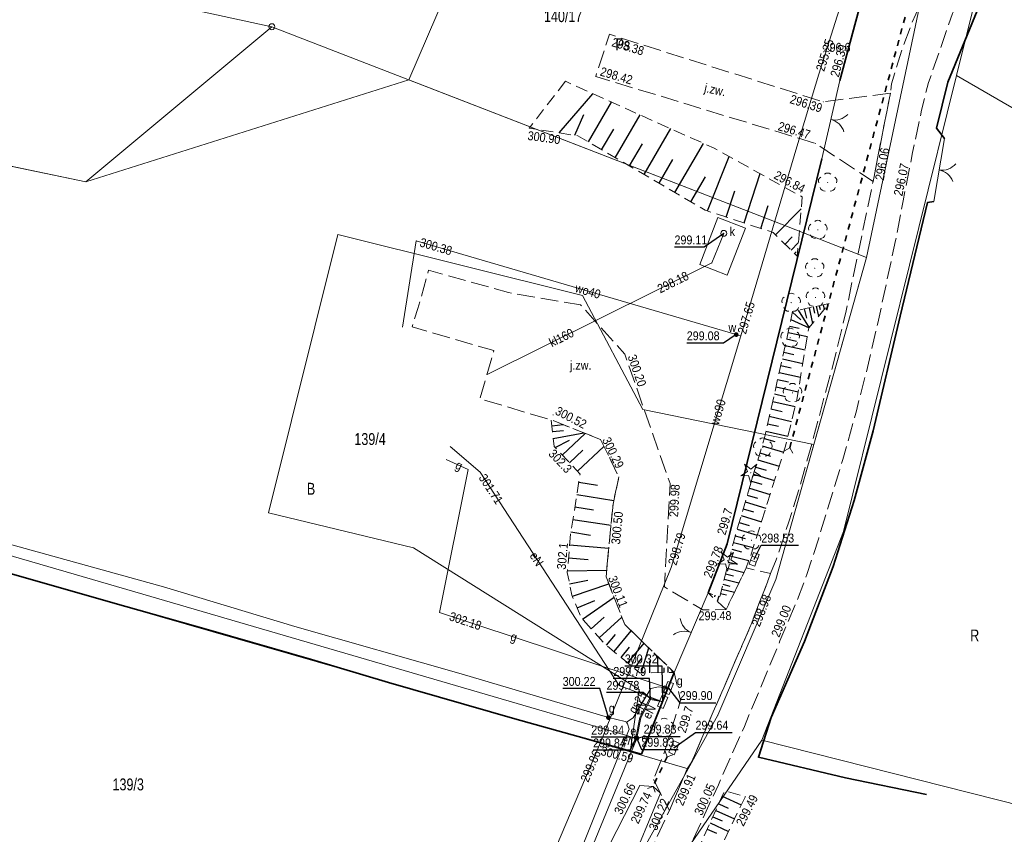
# Model space of a CAD drawing. Header units: metres. Extents: x 7423100 to 7429434, y 5527887 to 5533362.
# Tile 23 of 40: x 7427131 to 7427214, y 5531581 to 5531649. Entities that reach past the tile are written whole.
import ezdxf
from ezdxf.enums import TextEntityAlignment as Align

# ---------------------------------------------------------------- set-up
doc = ezdxf.new("R2010")
doc.units = ezdxf.units.M
doc.header["$MEASUREMENT"] = 0
for name, pattern in [('1.0_0.5', [1.5, 1, -0.5]), ('1.5_0.5', [2, 1.5, -0.5]), ('219-500', [0]), ('otkz_500', [1, 0.5, -0.5]), ('otob_500', [0])]:
    doc.linetypes.add(name, pattern=pattern)
doc.layers.get('0').update_dxf_attribs({"color": 2, "linetype": 'CONTINUOUS', "lineweight": 5})
for name, color, linetype in [('000 Inne (niezydentyfikowane)', 7, 'CONTINUOUS'), ('202-punkt graniczny', 7, 'CONTINUOUS'), ('203-punkt graniczny', 7, 'CONTINUOUS'), ('210-oznaczenie konturu użytku gruntowego', 7, 'CONTINUOUS'), ('211-numer działki ewidencyjnej', 7, 'CONTINUOUS'), ('217-kontur klasyfikacyjny', 7, 'CONTINUOUS'), ('218-kontur użytku gruntowego', 7, 'CONTINUOUS'), ('219-działka ewidencyjna', 7, 'CONTINUOUS'), ('brama', 7, 'CONTINUOUS'), ('drzewo iglaste', 7, 'CONTINUOUS'), ('drzewo liściaste', 7, 'CONTINUOUS'), ('elektroenergetyczne urządzenie techniczne', 7, 'CONTINUOUS'), ('elektroenergetyczne urządzenie techniczne-Atr17', 7, 'CONTINUOUS'), ('gazowe urządzenie techniczne', 7, 'CONTINUOUS'), ('gazowe urządzenie techniczne-Atr17', 7, 'CONTINUOUS'), ('jezdnia', 7, 'CONTINUOUS'), ('jezdnia-Atr17', 7, 'CONTINUOUS'), ('komora podziemna', 7, 'CONTINUOUS'), ('kratka ściekowa', 7, 'CONTINUOUS'), ('ogrodzenie trwałe', 7, 'CONTINUOUS'), ('pikieta naturalna', 7, 'CONTINUOUS'), ('pikieta naturalna-Atr2', 7, 'CONTINUOUS'), ('pikieta sztuczna', 7, 'CONTINUOUS'), ('pikieta sztuczna-Atr2', 7, 'CONTINUOUS'), ('przepust', 7, 'CONTINUOUS'), ('przewód elektroenergetyczny podziemny', 7, 'CONTINUOUS'), ('przewód elektroenergetyczny podziemny-Atr1', 7, 'CONTINUOUS'), ('przewód gazowy', 7, 'CONTINUOUS'), ('przewód gazowy-Atr1', 7, 'CONTINUOUS'), ('przewód kanalizacyjny', 7, 'CONTINUOUS'), ('przewód kanalizacyjny-Atr1', 7, 'CONTINUOUS'), ('przewód wodociągowy', 7, 'CONTINUOUS'), ('przewód wodociągowy-Atr1', 7, 'CONTINUOUS'), ('rzedna', 7, 'CONTINUOUS'), ('rzedna-Atr2', 7, 'CONTINUOUS'), ('rów przydrożny (poligon)', 7, 'CONTINUOUS'), ('skarpa nieumocniona', 7, 'CONTINUOUS'), ('szafa elektroenergetyczna lub kontener', 7, 'CONTINUOUS'), ('szafa elektroenergetyczna lub kontener-Atr17', 7, 'CONTINUOUS'), ('szafa gazowa lub kontener', 7, 'CONTINUOUS'), ('szafa gazowa lub kontener-Atr17', 7, 'CONTINUOUS'), ('właz do komory lub kanału - okrągły', 7, 'CONTINUOUS'), ('właz do komory lub kanału - okrągły-Atr17', 7, 'CONTINUOUS'), ('zasuwa lub zawór', 7, 'CONTINUOUS'), ('zasuwa lub zawór-Atr17', 7, 'CONTINUOUS')]:
    doc.layers.add(name, color=color, linetype=linetype)
doc.styles.get("Standard").update_dxf_attribs({"font": 'Working1250.shx', "width": 0.75})
doc.linetypes.add('902-500', pattern='A,3.75,0,[1,ksztalty.shx,S=0.5,R=0,X=0,Y=0],3.75', length=7.5)

# ---------------------------------------------------------------- blocks, each defined once
blk = doc.blocks.new('203')
at = {"linetype": 'Continuous', "lineweight": 0}
h = blk.add_hatch(color=0, dxfattribs=at)
edge = h.paths.add_edge_path()
edge.add_arc((0, 0), 0.045, 0, 360)
blk = doc.blocks.new('202')
at = {"color": 0, "linetype": 'Continuous', "lineweight": 0}
blk.add_circle((0, 0), 0.25, dxfattribs=at)
blk = doc.blocks.new('OK02')
at = {"color": 0, "linetype": 'Continuous', "lineweight": 0}
for centre, start, end in [((-1.5, 0), 0, 60), ((1.5, 0), 120, 180)]:
    blk.add_arc(centre, 1.5, start, end, dxfattribs=at)
blk = doc.blocks.new('IB05')
at = {"color": 0, "linetype": 'Continuous', "lineweight": 13}
for q in [(0.354, 0.354), (0.354, -0.354)]:
    blk.add_line((0, 0), q, dxfattribs=at)
blk = doc.blocks.new('PW01')
at = {"linetype": 'Continuous', "lineweight": 13}
h = blk.add_hatch(color=0, dxfattribs=at)
edge = h.paths.add_edge_path()
edge.add_arc((0, 0), 0.045, 0, 360)
blk = doc.blocks.new('OP021')
at = {"linetype": 'Continuous', "lineweight": 13}
h = blk.add_hatch(color=0, dxfattribs=at)
edge = h.paths.add_edge_path()
edge.add_arc((0, 0), 0.05, 0, 360)
at = {"color": 0, "linetype": 'Continuous', "lineweight": 13}
for centre, start, end in [((-0.38, 0.124), 121.308, 202.548), ((0, 0.4), 49.272, 130.728), ((0.38, 0.124), 337.452, 58.692), ((-0.235, -0.324), 193.221, 274.871), ((0.235, -0.324), 265.129, 346.779)]:
    blk.add_arc(centre, 0.4, start, end, dxfattribs=at)
blk = doc.blocks.new('US05')
at = {"color": 0, "linetype": 'Continuous', "lineweight": 13}
for p, q in [((-0.525, -0.25), (-0.525, 0.25)), ((-0.525, 0.25), (-0.175, 0.25)), ((-0.175, -0.25), (-0.175, 0.25)), ((-0.175, 0.25), (0.175, 0.25)), ((0.175, -0.25), (0.175, 0.25)), ((0.175, 0.25), (0.525, 0.25)), ((0.525, -0.25), (0.525, 0.25)), ((-0.525, -0.25), (-0.175, -0.25)), ((-0.175, -0.25), (0.175, -0.25)), ((0.175, -0.25), (0.525, -0.25))]:
    blk.add_line(p, q, dxfattribs=at)
blk = doc.blocks.new('US25')
at = {"linetype": 'Continuous', "lineweight": 0}
h = blk.add_hatch(color=0, dxfattribs=at)
edge = h.paths.add_edge_path()
edge.add_arc((0, 0), 0.2, 0, 360)
blk = doc.blocks.new('US18')
at = {"color": 0, "linetype": 'Continuous', "lineweight": 13}
for p, q in [((-0.5, -0.25), (-0.5, 0.25)), ((-0.5, 0.25), (0.5, 0.25)), ((0.5, -0.25), (0.5, 0.25)), ((-0.5, -0.25), (0.5, -0.25))]:
    blk.add_line(p, q, dxfattribs=at)
blk = doc.blocks.new('US20')
at = {"color": 0, "linetype": 'Continuous', "lineweight": 13}
for p, q in [((-0.5, -0.25), (-0.5, 0.25)), ((-0.5, 0.25), (0.5, 0.25)), ((0.5, -0.25), (0.5, 0.25)), ((-0.5, -0.25), (0.5, -0.25))]:
    blk.add_line(p, q, dxfattribs=at)
blk = doc.blocks.new('OP011')
at = {"linetype": 'Continuous', "lineweight": 13}
h = blk.add_hatch(color=0, dxfattribs=at)
edge = h.paths.add_edge_path()
edge.add_arc((0, 0), 0.05, 0, 360)
at = {"color": 0, "linetype": 'Continuous', "lineweight": 13}
for p, q in [((-0.828, -0.268), (-0.283, 0.093)), ((-0.283, 0.093), (-0.512, 0.706)), ((-0.512, 0.706), (0, 0.299)), ((0, 0.299), (0.512, 0.706)), ((0.512, 0.706), (0.283, 0.093)), ((0.283, 0.093), (0.828, -0.268)), ((-0.175, -0.24), (-0.828, -0.268)), ((0, -0.87), (-0.175, -0.24)), ((0.175, -0.24), (0, -0.87)), ((0.828, -0.268), (0.175, -0.24))]:
    blk.add_line(p, q, dxfattribs=at)
blk = doc.blocks.new('US22')
at = {"color": 0, "linetype": 'Continuous', "lineweight": 13}
blk.add_circle((0, 0), 0.25, dxfattribs=at)

msp = doc.modelspace()

# ---------------------------------------------------------------- linework, layer by layer
at = {"layer": '000 Inne (niezydentyfikowane)', "color": 7, "linetype": 'Continuous', "lineweight": 25, "flags": 128}
for points in [[(7427176.67, 5531639.86), (7427179.52, 5531643.15)], [(7427179.14, 5531639.09), (7427181.09, 5531642.44)], [(7427177.99, 5531639.65), (7427178.75, 5531641.4)], [(7427181.4, 5531637.77), (7427183.5, 5531641.36)], [(7427180.25, 5531638.44), (7427181.27, 5531640.17)], [(7427183.81, 5531636.36), (7427186.06, 5531640.21)], [(7427182.58, 5531637.08), (7427183.67, 5531638.94)], [(7427186.39, 5531634.85), (7427188.8, 5531638.97)], [(7427185.08, 5531635.62), (7427186.24, 5531637.61)], [(7427189.16, 5531633.29), (7427190.97, 5531637.87)], [(7427192.22, 5531632.29), (7427193.57, 5531636.43)], [(7427187.75, 5531634.06), (7427188.98, 5531636.17)], [(7427190.72, 5531632.78), (7427191.44, 5531634.99)], [(7427193.62, 5531631.83), (7427194.26, 5531633.76)], [(7427194.87, 5531631.28), (7427197.03, 5531633.48)], [(7427195.67, 5531630.5), (7427196.27, 5531631.12)], [(7427196.18, 5531630), (7427196.78, 5531630.62)], [(7427196.46, 5531629.73), (7427196.6, 5531629.87)], [(7427196.28, 5531624.78), (7427196.98, 5531624.13)], [(7427196.77, 5531624.95), (7427197.68, 5531623.48)], [(7427197.28, 5531625.06), (7427197.48, 5531624.27)], [(7427197.69, 5531625.15), (7427197.97, 5531623.83)], [(7427198.02, 5531625.22), (7427198.13, 5531624.69)], [(7427198.29, 5531625.28), (7427198.47, 5531624.44)], [(7427198.54, 5531625.33), (7427198.61, 5531625.01)], [(7427198.88, 5531625.4), (7427198.96, 5531625.02)], [(7427196.16, 5531624.17), (7427197.68, 5531623.48)], [(7427195.92, 5531623.07), (7427197.54, 5531622.73)], [(7427196.04, 5531623.61), (7427196.84, 5531623.44)], [(7427195.8, 5531622.53), (7427196.63, 5531622.36)], [(7427195.57, 5531621.43), (7427196.41, 5531621.24)], [(7427195.69, 5531621.99), (7427197.36, 5531621.63)], [(7427195.44, 5531620.87), (7427197.16, 5531620.48)], [(7427195.18, 5531619.72), (7427196.96, 5531619.31)], [(7427195.31, 5531620.3), (7427196.19, 5531620.1)], [(7427195.04, 5531619.13), (7427195.95, 5531618.92)], [(7427194.91, 5531618.52), (7427196.76, 5531618.1)], [(7427194.63, 5531617.28), (7427196.52, 5531616.85)], [(7427194.77, 5531617.91), (7427195.71, 5531617.69)], [(7427194.48, 5531616.65), (7427195.42, 5531616.44)], [(7427194.34, 5531616.03), (7427196.21, 5531615.6)], [(7427176.06, 5531615.23), (7427177.01, 5531615.33)], [(7427176.12, 5531614.75), (7427177.05, 5531614.85)], [(7427194.06, 5531614.78), (7427195.9, 5531614.36)], [(7427194.2, 5531615.4), (7427195.13, 5531615.19)], [(7427176.18, 5531614.16), (7427178.74, 5531614.65)], [(7427176.34, 5531613.4), (7427177.54, 5531614.03)], [(7427176.94, 5531612.77), (7427178.87, 5531614.59)], [(7427193.91, 5531614.17), (7427194.82, 5531613.9)], [(7427177.55, 5531612.13), (7427178.66, 5531613.18)], [(7427178.22, 5531611.41), (7427180.44, 5531613.5)], [(7427193.73, 5531613.56), (7427195.54, 5531613.02)], [(7427193.38, 5531612.36), (7427195.16, 5531611.83)], [(7427193.55, 5531612.96), (7427194.45, 5531612.69)], [(7427193.2, 5531611.76), (7427194.09, 5531611.5)], [(7427193.02, 5531611.17), (7427194.79, 5531610.64)], [(7427178.33, 5531610.49), (7427179.91, 5531610.24)], [(7427192.67, 5531609.99), (7427194.41, 5531609.47)], [(7427192.84, 5531610.58), (7427193.72, 5531610.32)], [(7427178.17, 5531609.45), (7427181.27, 5531608.96)], [(7427192.49, 5531609.41), (7427193.36, 5531609.15)], [(7427178, 5531608.42), (7427179.57, 5531608.17)], [(7427192.15, 5531608.25), (7427193.01, 5531608)], [(7427192.32, 5531608.83), (7427194.05, 5531608.31)], [(7427177.84, 5531607.37), (7427181.04, 5531606.87)], [(7427191.98, 5531607.68), (7427193.68, 5531607.17)], [(7427191.64, 5531606.54), (7427193.32, 5531606.04)], [(7427191.81, 5531607.11), (7427192.66, 5531606.86)], [(7427177.67, 5531606.31), (7427179.3, 5531606.05)], [(7427191.48, 5531605.98), (7427192.32, 5531605.77)], [(7427177.56, 5531605.22), (7427180.85, 5531604.94)], [(7427191.19, 5531604.86), (7427192, 5531604.65)], [(7427191.33, 5531605.42), (7427192.99, 5531604.99)], [(7427177.47, 5531604.13), (7427179.11, 5531603.99)], [(7427191.05, 5531604.31), (7427192.63, 5531603.91)], [(7427190.79, 5531603.27), (7427192.22, 5531602.91)], [(7427190.92, 5531603.78), (7427191.68, 5531603.59)], [(7427177.37, 5531603.03), (7427180.67, 5531603.1)], [(7427190.55, 5531602.33), (7427191.79, 5531602.02)], [(7427190.66, 5531602.78), (7427191.33, 5531602.62)], [(7427177.56, 5531601.95), (7427179.09, 5531602.27)], [(7427177.79, 5531600.92), (7427180.85, 5531601.95)], [(7427190.34, 5531601.51), (7427191.41, 5531601.24)], [(7427190.44, 5531601.91), (7427191.02, 5531601.76)], [(7427178.65, 5531598.97), (7427181.29, 5531600.84)], [(7427189.43, 5531601.11), (7427189.4, 5531601)], [(7427189.77, 5531601.01), (7427189.73, 5531600.87)], [(7427190.11, 5531600.9), (7427189.97, 5531600.47)], [(7427190.25, 5531601.15), (7427190.75, 5531601.02)], [(7427178.19, 5531599.93), (7427179.68, 5531600.54)], [(7427179.37, 5531598.17), (7427180.47, 5531599.16)], [(7427180.05, 5531597.42), (7427181.95, 5531599.15)], [(7427180.66, 5531596.78), (7427181.42, 5531597.68)], [(7427181.29, 5531596.26), (7427182.73, 5531598)], [(7427181.88, 5531595.77), (7427182.58, 5531596.62)], [(7427182.46, 5531595.3), (7427183.82, 5531596.95)], [(7427183.58, 5531594.45), (7427184.22, 5531596.56)], [(7427183.01, 5531594.84), (7427183.62, 5531595.7)], [(7427185, 5531594.48), (7427184.98, 5531595.83)], [(7427184.31, 5531594.46), (7427184.29, 5531595.49)], [(7427185.51, 5531594.49), (7427185.5, 5531594.9)], [(7427185.85, 5531594.49), (7427185.84, 5531594.99)], [(7427186.18, 5531594.5), (7427186.18, 5531594.58)], [(7427190.09, 5531583.46), (7427190.89, 5531583.1)], [(7427190.37, 5531584.09), (7427191.98, 5531583.37)], [(7427189.84, 5531582.91), (7427191.42, 5531582.19)], [(7427189.36, 5531581.85), (7427190.92, 5531581.14)], [(7427189.6, 5531582.37), (7427190.38, 5531582.02)], [(7427189.12, 5531581.33), (7427189.9, 5531580.98)]]:
    msp.add_lwpolyline(points, dxfattribs=at)
at = {"layer": '217-kontur klasyfikacyjny', "color": 92, "linetype": 'Continuous', "lineweight": 18, "flags": 128}
for points in [[(7427164.05, 5531644.31), (7427170.4, 5531659.11)], [(7427170.4, 5531659.11), (7427164.05, 5531644.31)], [(7427202.51, 5531629.39), (7427208.42, 5531657.39)], [(7427212.83, 5531655.71), (7427210.09, 5531644.68)], [(7427210.09, 5531644.68), (7427200.57, 5531606.34)], [(7427210.09, 5531644.68), (7427226.69, 5531635.07)], [(7427226.69, 5531635.07), (7427210.09, 5531644.68)], [(7427136.89, 5531635.75), (7427164.05, 5531644.31)], [(7427164.05, 5531644.31), (7427136.89, 5531635.75)], [(7427195.29, 5531632.2), (7427164.05, 5531644.31)], [(7427164.05, 5531644.31), (7427195.29, 5531632.2)], [(7427120.56, 5531639.15), (7427136.89, 5531635.75)], [(7427136.89, 5531635.75), (7427120.56, 5531639.15)], [(7427202.51, 5531629.39), (7427195.29, 5531632.2)], [(7427195.29, 5531632.2), (7427202.51, 5531629.39)], [(7427152.25, 5531607.92), (7427158.08, 5531631.32)], [(7427158.08, 5531631.32), (7427178.64, 5531626.18)], [(7427198.09, 5531613.66), (7427202.51, 5531629.39)], [(7427178.64, 5531626.18), (7427183.71, 5531616.61)], [(7427183.71, 5531616.61), (7427198.09, 5531613.66)], [(7427164.43, 5531604.97), (7427152.25, 5531607.92)], [(7427200.57, 5531606.34), (7427193.71, 5531588.82)], [(7427183.41, 5531593.08), (7427164.43, 5531604.97)], [(7427182.64, 5531587.82), (7427183.41, 5531593.08)], [(7427193.71, 5531588.82), (7427185.62, 5531576.99)], [(7427237.55, 5531577.7), (7427193.71, 5531588.82)], [(7427193.71, 5531588.82), (7427237.55, 5531577.7)], [(7427187.52, 5531586.41), (7427182.64, 5531587.82)], [(7427179.94, 5531572.79), (7427187.52, 5531586.41)]]:
    msp.add_lwpolyline(points, dxfattribs=at)
at = {"layer": '218-kontur użytku gruntowego', "color": 3, "linetype": 'Continuous', "lineweight": 18, "flags": 128}
for points in [[(7427170.4, 5531659.11), (7427164.05, 5531644.31)], [(7427164.05, 5531644.31), (7427170.4, 5531659.11)], [(7427202.51, 5531629.39), (7427208.42, 5531657.39)], [(7427208.42, 5531657.39), (7427202.51, 5531629.39)], [(7427212.83, 5531655.71), (7427210.09, 5531644.68)], [(7427210.09, 5531644.68), (7427212.83, 5531655.71)], [(7427210.09, 5531644.68), (7427200.57, 5531606.34)], [(7427200.57, 5531606.34), (7427210.09, 5531644.68)], [(7427210.09, 5531644.68), (7427226.69, 5531635.07)], [(7427226.69, 5531635.07), (7427210.09, 5531644.68)], [(7427136.89, 5531635.75), (7427164.05, 5531644.31)], [(7427164.05, 5531644.31), (7427136.89, 5531635.75)], [(7427164.05, 5531644.31), (7427195.29, 5531632.2)], [(7427195.29, 5531632.2), (7427164.05, 5531644.31)], [(7427120.56, 5531639.15), (7427136.89, 5531635.75)], [(7427136.89, 5531635.75), (7427120.56, 5531639.15)], [(7427195.29, 5531632.2), (7427202.51, 5531629.39)], [(7427202.51, 5531629.39), (7427195.29, 5531632.2)], [(7427158.08, 5531631.32), (7427152.25, 5531607.92)], [(7427152.25, 5531607.92), (7427158.08, 5531631.32)], [(7427178.64, 5531626.18), (7427158.08, 5531631.32)], [(7427158.08, 5531631.32), (7427178.64, 5531626.18)], [(7427198.09, 5531613.66), (7427202.51, 5531629.39)], [(7427202.51, 5531629.39), (7427198.09, 5531613.66)], [(7427183.71, 5531616.61), (7427178.64, 5531626.18)], [(7427178.64, 5531626.18), (7427183.71, 5531616.61)], [(7427198.09, 5531613.66), (7427183.71, 5531616.61)], [(7427183.71, 5531616.61), (7427198.09, 5531613.66)], [(7427194.9, 5531602.31), (7427198.09, 5531613.66)], [(7427198.09, 5531613.66), (7427194.9, 5531602.31)], [(7427152.25, 5531607.92), (7427164.43, 5531604.97)], [(7427164.43, 5531604.97), (7427152.25, 5531607.92)], [(7427200.57, 5531606.34), (7427193.71, 5531588.82)], [(7427193.71, 5531588.82), (7427200.57, 5531606.34)], [(7427164.43, 5531604.97), (7427183.41, 5531593.08)], [(7427183.41, 5531593.08), (7427164.43, 5531604.97)], [(7427190.02, 5531590.9), (7427194.9, 5531602.31)], [(7427194.9, 5531602.31), (7427190.02, 5531590.9)], [(7427183.41, 5531593.08), (7427182.64, 5531587.82)], [(7427182.64, 5531587.82), (7427183.41, 5531593.08)], [(7427187.52, 5531586.41), (7427190.02, 5531590.9)], [(7427190.02, 5531590.9), (7427187.52, 5531586.41)], [(7427193.71, 5531588.82), (7427185.62, 5531576.99)], [(7427185.62, 5531576.99), (7427193.71, 5531588.82)], [(7427237.55, 5531577.7), (7427193.71, 5531588.82)], [(7427193.71, 5531588.82), (7427237.55, 5531577.7)], [(7427182.64, 5531587.82), (7427187.52, 5531586.41)], [(7427187.52, 5531586.41), (7427182.64, 5531587.82)], [(7427179.94, 5531572.79), (7427187.52, 5531586.41)], [(7427187.52, 5531586.41), (7427179.94, 5531572.79)]]:
    msp.add_lwpolyline(points, dxfattribs=at)
at = {"layer": '219-działka ewidencyjna', "color": 7, "linetype": '219-500', "lineweight": 18, "flags": 128}
for points in [[(7427202.51, 5531629.39), (7427208.42, 5531657.39)], [(7427212.83, 5531655.71), (7427210.09, 5531644.68)], [(7427152.53, 5531648.78), (7427136.11, 5531652.37)], [(7427136.89, 5531635.75), (7427152.53, 5531648.78)], [(7427152.53, 5531648.78), (7427195.29, 5531632.2)], [(7427210.09, 5531644.68), (7427200.57, 5531606.34)], [(7427112.08, 5531640.91), (7427136.89, 5531635.75)], [(7427202.51, 5531629.39), (7427195.29, 5531632.2)], [(7427194.9, 5531602.31), (7427202.51, 5531629.39)], [(7427200.57, 5531606.34), (7427193.71, 5531588.82)], [(7427125.52, 5531604.24), (7427182.64, 5531587.82)], [(7427190.02, 5531590.9), (7427194.9, 5531602.31)], [(7427187.52, 5531586.41), (7427190.02, 5531590.9)], [(7427193.71, 5531588.82), (7427185.62, 5531576.99)], [(7427193.71, 5531588.82), (7427237.55, 5531577.7)], [(7427187.52, 5531586.41), (7427182.64, 5531587.82)], [(7427179.94, 5531572.79), (7427187.52, 5531586.41)]]:
    msp.add_lwpolyline(points, dxfattribs=at)
at = {"layer": 'brama', "color": 7, "linetype": 'otob_500', "lineweight": 18, "flags": 128}
for points in [[(7427200.28, 5531644.27), (7427198.76, 5531637.68)], [(7427209.06, 5531639.38), (7427208.16, 5531634.1)], [(7427186.34, 5531594.5), (7427189.19, 5531601.19)]]:
    msp.add_lwpolyline(points, dxfattribs=at)
at = {"layer": 'jezdnia', "color": 7, "linetype": '1.5_0.5', "lineweight": 18, "flags": 128}
for points in [[(7427308.46, 5531660.6), (7427305.81, 5531657.73), (7427302.93, 5531656.31), (7427299.71, 5531655.52), (7427296.34, 5531655.69), (7427293.05, 5531656.35), (7427290.31, 5531657.56), (7427287.69, 5531658.96), (7427284, 5531661.29), (7427279.96, 5531664.33), (7427269.3, 5531673.32), (7427265.41, 5531676.44), (7427260.71, 5531679.7), (7427255.07, 5531681.64), (7427251.2, 5531682.23), (7427249.64, 5531682.09), (7427244.51, 5531681.38), (7427239.63, 5531679.94), (7427233.86, 5531677.38), (7427228.53, 5531674.32), (7427221.66, 5531668.88), (7427217.2, 5531665.35), (7427212.13, 5531659.94), (7427209.28, 5531655.52), (7427206.34, 5531649.12), (7427205.61, 5531647.19), (7427204.61, 5531643.99), (7427204.52, 5531643.2), (7427203.06, 5531635.76), (7427200.8, 5531624.91), (7427199.89, 5531621.07), (7427198.94, 5531617.57), (7427197.98, 5531613.93), (7427196.92, 5531610.17), (7427195.99, 5531607.16), (7427194.93, 5531603.97), (7427194.44, 5531602.83), (7427194.18, 5531602.09), (7427192.76, 5531598.41), (7427187.78, 5531586.91), (7427187.44, 5531586.39), (7427185.94, 5531582.9), (7427180.49, 5531571.11), (7427172.64, 5531553.48), (7427162.39, 5531533.03), (7427157.36, 5531524.38), (7427152.88, 5531516.83), (7427150.15, 5531512.08), (7427147.32, 5531507.03), (7427145.14, 5531502.96), (7427142.63, 5531497.97), (7427140.66, 5531494.08), (7427136.49, 5531485.27), (7427134.2, 5531480.75), (7427130.56, 5531481.5), (7427128.14, 5531481.2), (7427126, 5531476.17), (7427127.51, 5531474.28), (7427128.64, 5531473.55), (7427129.42, 5531472.77), (7427129.92, 5531472.07), (7427130.14, 5531471.38), (7427127.97, 5531466.05), (7427126.21, 5531461.6), (7427124.05, 5531456.42), (7427121.96, 5531451.3), (7427119.93, 5531446.59), (7427115.33, 5531435.8), (7427113.28, 5531431.28), (7427110.58, 5531425.67), (7427108.37, 5531421.14), (7427107.45, 5531419.5), (7427105.8, 5531416.31), (7427103.7, 5531412.43), (7427101.5, 5531408.62), (7427097.66, 5531401.8), (7427096.13, 5531398.9), (7427094.93, 5531396.6), (7427092.97, 5531392.54), (7427089.43, 5531384.88), (7427084.23, 5531373.43), (7427076.28, 5531355.82), (7427070.21, 5531343.5), (7427069.04, 5531341.47), (7427067.17, 5531339.72), (7427063.14, 5531338.16), (7427057.49, 5531338.47), (7427053.68, 5531340.22), (7427048.22, 5531342.47), (7427036.6, 5531348.35), (7427028.49, 5531352.44), (7427025.25, 5531353.92), (7427020.75, 5531355.96), (7427017.88, 5531357.17), (7427015.72, 5531358.1), (7427013.84, 5531358.88), (7427007.22, 5531361.47), (7427001.57, 5531363.55), (7427000.1, 5531364.08), (7426991.21, 5531366.79), (7426984.05, 5531369.03), (7426983, 5531369.38), (7426978.59, 5531371.18), (7426978.01, 5531371.36), (7426976.18, 5531372.48), (7426975.47, 5531372.88), (7426974.41, 5531373.7), (7426972.59, 5531375.63), (7426971.24, 5531378.66), (7426971.39, 5531383.67), (7426972.46, 5531388.05), (7426968.16, 5531383.93), (7426964.82, 5531381.84), (7426962.06, 5531380.9), (7426965.41, 5531378.95), (7426967.9, 5531376.19), (7426968.43, 5531375.45), (7426971.95, 5531371.57), (7426972.57, 5531370.82), (7426973.78, 5531370.41), (7426975.16, 5531369.51), (7426976.86, 5531368.75), (7426979.57, 5531367.58), (7426981.78, 5531366.8), (7426983.19, 5531366.27), (7426988.05, 5531364.76), (7426993.22, 5531362.92), (7426994.19, 5531362.95), (7426996.24, 5531362.29), (7426999.27, 5531361.38), (7427008.56, 5531357.95), (7427014.54, 5531355.6), (7427016.75, 5531354.75), (7427017.66, 5531354.48), (7427024.16, 5531351.44), (7427027.29, 5531349.82), (7427047.27, 5531339.81), (7427052.42, 5531337.41), (7427059.33, 5531334.09), (7427060.78, 5531332.65), (7427066.98, 5531332.41), (7427067.36, 5531334.25), (7427068.54, 5531336.29), (7427070.85, 5531339.16), (7427072.56, 5531341.83), (7427078.96, 5531354.77), (7427080.17, 5531357.72), (7427083.88, 5531365.68), (7427084.83, 5531365.65), (7427085.49, 5531367.25), (7427084.74, 5531367.59), (7427086.78, 5531372.46), (7427091.58, 5531382.95), (7427096.17, 5531392.82), (7427097.61, 5531395.73), (7427098.93, 5531398.28), (7427101.04, 5531402.2), (7427103.16, 5531405.83), (7427104.96, 5531409.1), (7427107.84, 5531414.34), (7427110.24, 5531418.77), (7427112.27, 5531422.76), (7427114.22, 5531426.9), (7427115.87, 5531430.34), (7427118.9, 5531436.92), (7427122.23, 5531444.66), (7427123.9, 5531448.81), (7427126.06, 5531454.05), (7427128.34, 5531459.68), (7427131.51, 5531467.17), (7427134.72, 5531474.84), (7427137.6, 5531481.44), (7427140.37, 5531487.35), (7427143.24, 5531493.32), (7427145.27, 5531497.19), (7427147.92, 5531502.21), (7427151.38, 5531508.48), (7427154.9, 5531514.85), (7427160.26, 5531524), (7427164.47, 5531531.2), (7427175.14, 5531552.44), (7427183.24, 5531570.25), (7427190.06, 5531585.05), (7427192.19, 5531589.83), (7427195.24, 5531597.15), (7427196.6, 5531600.35), (7427197.49, 5531602.72), (7427198.5, 5531605.8), (7427200.52, 5531612.4), (7427201.66, 5531616.49), (7427202.47, 5531619.63), (7427203.46, 5531623.87), (7427204.96, 5531630.81), (7427205.59, 5531634.15), (7427206.39, 5531638.2), (7427207.14, 5531641.77), (7427207.73, 5531644.09), (7427209.75, 5531649.89), (7427212.14, 5531655), (7427215.28, 5531659.5), (7427219.51, 5531663.85), (7427223.35, 5531667.16), (7427226.58, 5531669.64), (7427230.9, 5531672.83), (7427235.96, 5531675.6), (7427241.95, 5531677.81), (7427246.95, 5531679.04), (7427250.9, 5531679.41), (7427254.02, 5531679.12), (7427257.74, 5531678.05), (7427261.75, 5531675.74), (7427268.82, 5531670.12), (7427275.34, 5531664.55), (7427280.67, 5531660.15), (7427286.16, 5531656.53), (7427291.7, 5531653.7), (7427297.22, 5531652.08), (7427301.86, 5531651.95), (7427307.18, 5531653.28), (7427310.17, 5531656.96), (7427311.78, 5531661.05), (7427314.19, 5531667.2), (7427322.25, 5531690.19), (7427336.63, 5531732.23), (7427342.29, 5531749.99), (7427344.96, 5531758.25), (7427347.88, 5531766.63), (7427357.66, 5531792.78), (7427362.71, 5531805.75), (7427359.73, 5531805.92), (7427355.16, 5531794.07), (7427353.4, 5531789.57), (7427350.1, 5531781.01), (7427345.43, 5531768.03), (7427339.13, 5531749.25), (7427332.38, 5531728.45), (7427328.43, 5531716.76), (7427319.66, 5531691.02), (7427311.45, 5531667.98)], [(7427204.52, 5531643.2), (7427198.88, 5531642.46), (7427180.91, 5531648.14), (7427179.75, 5531644.6), (7427198.24, 5531638.97), (7427203.06, 5531635.76)], [(7427184.61, 5531585.5), (7427185.19, 5531584.36), (7427185.94, 5531582.9), (7427187.44, 5531586.39), (7427187.78, 5531586.91), (7427192.76, 5531598.41), (7427194.18, 5531602.09), (7427194.44, 5531602.83), (7427192.4, 5531603.29), (7427190.71, 5531599.78), (7427188.75, 5531599.76), (7427185.52, 5531601.7), (7427186, 5531610.38), (7427182.2, 5531621.26), (7427178.48, 5531625.4), (7427172.41, 5531626.43), (7427165.7, 5531628.32), (7427164.81, 5531625.08), (7427164.31, 5531623.55), (7427171.2, 5531621.55), (7427170.02, 5531617.5), (7427176.01, 5531615.73), (7427180.16, 5531614.08), (7427181.7, 5531610.94), (7427181.21, 5531608.66), (7427180.62, 5531602.55), (7427182.2, 5531598.52), (7427186.34, 5531594.5), (7427186.89, 5531592.17), (7427185.47, 5531587.65)]]:
    msp.add_lwpolyline(points, close=True, dxfattribs=at)
at = {"layer": 'komora podziemna', "color": 34, "linetype": 'Continuous', "lineweight": 18, "flags": 128}
msp.add_lwpolyline([(7427190.03, 5531632.75), (7427192.33, 5531631.86), (7427190.8, 5531627.89), (7427188.5, 5531628.78)], close=True, dxfattribs=at)
at = {"layer": 'ogrodzenie trwałe', "color": 7, "linetype": '902-500', "lineweight": 35, "flags": 128}
for points in [[(7427200.28, 5531644.27), (7427204.12, 5531658.53), (7427206.35, 5531662.25)], [(7427209.06, 5531639.38), (7427208.4, 5531640.25), (7427209.36, 5531644.12), (7427213.43, 5531654.1)], [(7427189.19, 5531601.19), (7427190.8, 5531605.31), (7427198.76, 5531637.68)], [(7427208.16, 5531634.1), (7427207.64, 5531633.99), (7427205.33, 5531624.46), (7427203.08, 5531614.81), (7427201.48, 5531608.96), (7427199.7, 5531603.41), (7427197.3, 5531597.09), (7427194.49, 5531590.71), (7427193.43, 5531587.37), (7427200.74, 5531585.65), (7427207.55, 5531584.24)], [(7427077.4, 5531622.41), (7427077.48, 5531618.05), (7427094.37, 5531613.2), (7427111.45, 5531608.39), (7427115.74, 5531607.16), (7427128.46, 5531603.41), (7427138.96, 5531600.41), (7427147.4, 5531598.03), (7427155.85, 5531595.58), (7427162.34, 5531593.65), (7427172.94, 5531590.59), (7427183.6, 5531587.64)], [(7427186.34, 5531594.5), (7427183.6, 5531587.64)]]:
    msp.add_lwpolyline(points, dxfattribs=at)
at = {"layer": 'przepust', "color": 7, "linetype": 'otkz_500', "lineweight": 35, "flags": 128}
for points in [[(7427196.06, 5531613.37), (7427210.09, 5531665.79)], [(7427185.76, 5531587.42), (7427184.57, 5531584.92)]]:
    msp.add_lwpolyline(points, dxfattribs=at)
at = {"layer": 'przewód elektroenergetyczny podziemny', "color": 1, "linetype": 'Continuous', "lineweight": 18, "flags": 128}
for points in [[(7427007.99, 5531648.38), (7427006.43, 5531645.91), (7427005.92, 5531643.26), (7427004.61, 5531634.8), (7427025.16, 5531640.02), (7427027.77, 5531639.33), (7427050.81, 5531630.93), (7427076.73, 5531621.04), (7427076.75, 5531619.58), (7427100.85, 5531612.95), (7427141.01, 5531601.27), (7427183.12, 5531588.99), (7427183.13, 5531589.01)], [(7427185.38, 5531592.02), (7427181.72, 5531593.4), (7427170.03, 5531611.33), (7427167.51, 5531613.49)], [(7427183.13, 5531589.01), (7427183.45, 5531590.71), (7427184.3, 5531592.34), (7427185.38, 5531592.02)], [(7427185.38, 5531592.02), (7427184.36, 5531592.23), (7427183.54, 5531590.68), (7427183.22, 5531588.98)], [(7427183.22, 5531588.98), (7427183.22, 5531588.96), (7427172.34, 5531562.52), (7427158.13, 5531532.84), (7427167.01, 5531528.45), (7427167.11, 5531528.19)]]:
    msp.add_lwpolyline(points, dxfattribs=at)
at = {"layer": 'przewód gazowy', "color": 52, "linetype": 'Continuous', "lineweight": 18, "flags": 128}
for points in [[(7427185.87, 5531593.19), (7427166.63, 5531599.55), (7427169.02, 5531611.56), (7427167.19, 5531612.4)], [(7427127.11, 5531606.2), (7427143.41, 5531601.69), (7427154.45, 5531598.37), (7427168.45, 5531594.39), (7427180.82, 5531590.71), (7427182.22, 5531590.38), (7427182.34, 5531590.31), (7427182.42, 5531590.19), (7427182.57, 5531589.72), (7427178.06, 5531578.42), (7427173.43, 5531567.62), (7427170.44, 5531560.63), (7427170.2, 5531560.32), (7427164.88, 5531548.86), (7427156.73, 5531532.22)], [(7427182.34, 5531590.31), (7427182.91, 5531590.68), (7427184.39, 5531593.14), (7427185.02, 5531593.28), (7427185.87, 5531593.19)]]:
    msp.add_lwpolyline(points, dxfattribs=at)
at = {"layer": 'przewód kanalizacyjny', "color": 34, "linetype": 'Continuous', "lineweight": 18, "flags": 128}
msp.add_lwpolyline([(7427190.52, 5531631.41), (7427189.51, 5531628.92), (7427170.62, 5531619.55)], dxfattribs=at)
at = {"layer": 'przewód wodociągowy', "color": 5, "linetype": 'Continuous', "lineweight": 18, "flags": 128}
for points in [[(7427162.93, 5531521.65), (7427164.2, 5531524.01), (7427154, 5531531.43), (7427170.39, 5531565.65), (7427180.08, 5531588.41), (7427186.1, 5531603.33), (7427191.95, 5531622.79), (7427196.66, 5531638.69), (7427198.5, 5531644.79), (7427204.55, 5531663.95), (7427206.74, 5531663.09), (7427207.35, 5531662.94)], [(7427191.95, 5531622.79), (7427191.56, 5531622.9), (7427164.67, 5531630.79), (7427163.51, 5531623.53)]]:
    msp.add_lwpolyline(points, dxfattribs=at)
at = {"layer": 'rzedna-Atr2', "color": 7, "flags": 128}
for points in [[(7427190.52, 5531631.41), (7427188.87, 5531630.25), (7427186.372, 5531630.25)], [(7427191.56, 5531622.9), (7427190.48, 5531622.19), (7427187.403, 5531622.19)], [(7427193.07, 5531604.01), (7427193.67, 5531605.19), (7427196.784, 5531605.19)], [(7427185.38, 5531592.02), (7427185.33, 5531595.03), (7427182.195, 5531595.03)], [(7427184.36, 5531592.23), (7427184.28, 5531593.98), (7427181.23, 5531593.98)], [(7427180.82, 5531590.71), (7427180.11, 5531593.14), (7427176.975, 5531593.14)], [(7427184.3, 5531592.34), (7427183.74, 5531592.81), (7427180.658, 5531592.81)], [(7427185.87, 5531593.19), (7427186.81, 5531591.95), (7427189.855, 5531591.95)], [(7427183.22, 5531588.98), (7427183.78, 5531589.13), (7427186.862, 5531589.13)], [(7427186.33, 5531588.17), (7427188.14, 5531589.46), (7427191.222, 5531589.46)], [(7427183.13, 5531589.01), (7427182.49, 5531589.05), (7427179.376, 5531589.05)], [(7427183.12, 5531588.99), (7427182.64, 5531587.97), (7427179.526, 5531587.97)], [(7427183.22, 5531588.96), (7427183.59, 5531588.02), (7427186.672, 5531588.02)]]:
    msp.add_lwpolyline(points, dxfattribs=at)
at = {"layer": 'rów przydrożny (poligon)', "color": 7, "linetype": 'Continuous', "lineweight": 18, "flags": 128}
msp.add_lwpolyline([(7427151.74, 5531520.57), (7427152.67, 5531519.75), (7427153.78, 5531519.44), (7427161.93, 5531533.2), (7427172.04, 5531553.65), (7427179.76, 5531571.24), (7427185.19, 5531584.36), (7427184.57, 5531584.92), (7427183.45, 5531584.99), (7427175.7, 5531569.8), (7427165.93, 5531547.24)], close=True, dxfattribs=at)
at = {"layer": 'skarpa nieumocniona', "color": 7, "linetype": '1.0_0.5', "lineweight": 18, "flags": 128}
for points in [[(7427177.21, 5531644.19), (7427174.17, 5531640.26), (7427178.25, 5531639.61), (7427188.94, 5531633.36), (7427194.66, 5531631.49), (7427196.69, 5531629.5), (7427197.11, 5531634.47), (7427189.72, 5531638.56)], [(7427177.21, 5531644.19), (7427174.17, 5531640.26), (7427178.25, 5531639.61), (7427188.94, 5531633.36), (7427194.66, 5531631.49), (7427196.69, 5531629.5), (7427197.11, 5531634.47), (7427189.72, 5531638.56)], [(7427199.37, 5531625.51), (7427196.3, 5531624.85), (7427195.6, 5531621.58), (7427193.93, 5531614.22), (7427191.49, 5531606.04), (7427190.18, 5531600.88), (7427189.19, 5531601.19), (7427190.71, 5531599.78), (7427192.4, 5531603.29), (7427192.78, 5531604.33), (7427195.68, 5531613.45), (7427196.62, 5531617.28), (7427197.67, 5531623.47)], [(7427199.37, 5531625.51), (7427196.3, 5531624.85), (7427195.6, 5531621.58), (7427193.93, 5531614.22), (7427191.49, 5531606.04), (7427190.18, 5531600.88), (7427189.19, 5531601.19), (7427190.71, 5531599.78), (7427192.4, 5531603.29), (7427192.78, 5531604.33), (7427195.68, 5531613.45), (7427196.62, 5531617.28), (7427197.67, 5531623.47)], [(7427180.16, 5531614.08), (7427176.01, 5531615.73), (7427176.25, 5531613.5), (7427178.44, 5531611.18), (7427177.64, 5531606.13), (7427177.36, 5531602.91), (7427177.75, 5531601.01), (7427178.53, 5531599.1), (7427180.54, 5531596.88), (7427183.48, 5531594.45), (7427186.34, 5531594.5), (7427182.2, 5531598.52), (7427180.62, 5531602.55), (7427181.21, 5531608.66), (7427181.7, 5531610.94)], [(7427180.16, 5531614.08), (7427176.01, 5531615.73), (7427176.25, 5531613.5), (7427178.44, 5531611.18), (7427177.64, 5531606.13), (7427177.36, 5531602.91), (7427177.75, 5531601.01), (7427178.53, 5531599.1), (7427180.54, 5531596.88), (7427183.48, 5531594.45), (7427186.34, 5531594.5), (7427182.2, 5531598.52), (7427180.62, 5531602.55), (7427181.21, 5531608.66), (7427181.7, 5531610.94)], [(7427153.79, 5531503.44), (7427156.68, 5531508.62), (7427163.01, 5531520.01), (7427168.07, 5531529.07), (7427178.94, 5531551.07), (7427185.32, 5531569.49), (7427192.32, 5531584.07), (7427190.58, 5531584.55), (7427184.04, 5531570.08), (7427176.82, 5531551.96), (7427164.77, 5531530.98), (7427161.49, 5531523.41), (7427156.02, 5531514.18), (7427151.96, 5531506.99)], [(7427153.79, 5531503.44), (7427156.68, 5531508.62), (7427163.01, 5531520.01), (7427168.07, 5531529.07), (7427178.94, 5531551.07), (7427185.32, 5531569.49), (7427192.32, 5531584.07), (7427190.58, 5531584.55), (7427184.04, 5531570.08), (7427176.82, 5531551.96), (7427164.77, 5531530.98), (7427161.49, 5531523.41), (7427156.02, 5531514.18), (7427151.96, 5531506.99)]]:
    msp.add_lwpolyline(points, close=True, dxfattribs=at)

# ---------------------------------------------------------------- block references
at = {"layer": '202-punkt graniczny', "color": 7, "linetype": 'Continuous', "lineweight": 18}
msp.add_blockref('202', (7427152.53, 5531648.78), dxfattribs=at)
at = {"layer": '203-punkt graniczny', "color": 7, "linetype": 'Continuous', "lineweight": 18}
for p in [(7427210.09, 5531644.68), (7427136.89, 5531635.75), (7427195.29, 5531632.2), (7427202.51, 5531629.39), (7427200.57, 5531606.34), (7427194.9, 5531602.31), (7427190.02, 5531590.9), (7427193.71, 5531588.82), (7427182.64, 5531587.82), (7427187.52, 5531586.41)]:
    msp.add_blockref('203', p, dxfattribs=at)
at = {"layer": 'brama', "color": 7, "linetype": 'Continuous', "lineweight": 18}
for p, rotation in [((7427199.52, 5531640.975), 257.012), ((7427208.61, 5531636.74), 260.327), ((7427187.765, 5531597.845), 66.926)]:
    msp.add_blockref('OK02', p, dxfattribs=dict(at, rotation=rotation))
at = {"layer": 'drzewo iglaste', "color": 94, "linetype": 'Continuous', "lineweight": 18}
for p in [(7427192.78, 5531611.29), (7427190.83, 5531603.88)]:
    msp.add_blockref('OP011', p, dxfattribs=at)
at = {"layer": 'drzewo liściaste', "color": 94, "linetype": 'Continuous', "lineweight": 18}
for p in [(7427199.25, 5531635.68), (7427198.42, 5531631.71), (7427198.16, 5531628.48), (7427196.18, 5531625.59), (7427198.23, 5531626.02), (7427196.09, 5531622.64), (7427196.29, 5531618), (7427193.8, 5531613.41), (7427192.84, 5531605.61), (7427185.5, 5531589.86)]:
    msp.add_blockref('OP021', p, dxfattribs=at)
at = {"layer": 'elektroenergetyczne urządzenie techniczne', "color": 1, "linetype": 'Continuous', "lineweight": 18}
for p, rotation in [((7427183.13, 5531589.01), 126.869), ((7427183.22, 5531588.98), 37.568)]:
    msp.add_blockref('US25', p, dxfattribs=dict(at, rotation=rotation))
at = {"layer": 'gazowe urządzenie techniczne', "color": 52, "linetype": 'Continuous', "lineweight": 18}
msp.add_blockref('US25', (7427180.82, 5531590.71), dxfattribs=at)
at = {"layer": 'kratka ściekowa', "color": 34, "linetype": 'Continuous', "lineweight": 18}
for p, rotation in [((7427193.07, 5531604.01), 69.51899999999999), ((7427186.33, 5531588.17), 65.472)]:
    msp.add_blockref('US05', p, dxfattribs=dict(at, rotation=rotation))
at = {"layer": 'pikieta naturalna', "color": 7, "linetype": 'Continuous', "lineweight": 13}
for p in [(7427198.91, 5531646.67), (7427176.25, 5531613.5), (7427191.49, 5531606.04), (7427177.36, 5531602.91), (7427186.89, 5531592.17)]:
    msp.add_blockref('PW01', p, dxfattribs=at)
at = {"layer": 'pikieta sztuczna', "color": 7, "linetype": 'Continuous', "lineweight": 13}
for p in [(7427180.91, 5531648.14), (7427179.75, 5531644.6), (7427200.28, 5531644.27), (7427198.88, 5531642.46), (7427174.17, 5531640.26), (7427198.24, 5531638.97), (7427203.06, 5531635.76), (7427197.11, 5531634.47), (7427205.59, 5531634.15), (7427176.17, 5531616.15), (7427180.16, 5531614.08), (7427186, 5531610.38), (7427181.21, 5531608.66), (7427190.8, 5531605.31), (7427180.62, 5531602.55), (7427188.75, 5531599.76), (7427192.76, 5531598.41), (7427195.24, 5531597.15), (7427183.6, 5531587.64), (7427187.44, 5531586.39), (7427183.45, 5531584.99), (7427184.57, 5531584.92), (7427190.06, 5531585.05), (7427185.19, 5531584.36), (7427192.32, 5531584.07)]:
    msp.add_blockref('PW01', p, dxfattribs=at)
at = {"layer": 'pikieta sztuczna', "color": 7, "linetype": 'Continuous', "lineweight": 13, "rotation": 337.21}
msp.add_blockref('PW01', (7427182.2, 5531621.26), dxfattribs=at)
at = {"layer": 'przepust', "color": 7, "linetype": 'Continuous', "lineweight": 35}
for p, rotation in [((7427196.06, 5531613.37), 255.016), ((7427185.76, 5531587.42), 64.546), ((7427184.57, 5531584.92), 244.546)]:
    msp.add_blockref('IB05', p, dxfattribs=dict(at, rotation=rotation))
at = {"layer": 'rzedna', "color": 5, "linetype": 'Continuous', "lineweight": 18}
for p in [(7427198.5, 5531644.79), (7427164.67, 5531630.79), (7427191.56, 5531622.9), (7427191.95, 5531622.79), (7427186.1, 5531603.33), (7427180.08, 5531588.41)]:
    msp.add_blockref('PW01', p, dxfattribs=at)
at = {"layer": 'rzedna', "color": 34, "linetype": 'Continuous', "lineweight": 18}
for p in [(7427190.52, 5531631.41), (7427189.51, 5531628.92), (7427193.07, 5531604.01), (7427186.33, 5531588.17)]:
    msp.add_blockref('PW01', p, dxfattribs=at)
at = {"layer": 'rzedna', "color": 1, "linetype": 'Continuous', "lineweight": 18}
for p in [(7427170.03, 5531611.33), (7427184.3, 5531592.34), (7427184.36, 5531592.23), (7427185.38, 5531592.02), (7427183.12, 5531588.99), (7427183.13, 5531589.01), (7427183.22, 5531588.98), (7427183.22, 5531588.96)]:
    msp.add_blockref('PW01', p, dxfattribs=at)
at = {"layer": 'rzedna', "color": 52, "linetype": 'Continuous', "lineweight": 18}
for p in [(7427166.63, 5531599.55), (7427185.87, 5531593.19), (7427184.39, 5531593.14), (7427180.82, 5531590.71), (7427182.34, 5531590.31)]:
    msp.add_blockref('PW01', p, dxfattribs=at)
at = {"layer": 'szafa elektroenergetyczna lub kontener', "color": 1, "linetype": 'Continuous', "lineweight": 18, "rotation": 67.297}
msp.add_blockref('US18', (7427185.38, 5531592.02), dxfattribs=at)
at = {"layer": 'szafa gazowa lub kontener', "color": 52, "linetype": 'Continuous', "lineweight": 18, "rotation": 69.075}
msp.add_blockref('US20', (7427185.87, 5531593.19), dxfattribs=at)
at = {"layer": 'właz do komory lub kanału - okrągły', "color": 7, "linetype": 'Continuous', "lineweight": 18}
msp.add_blockref('US22', (7427190.52, 5531631.41), dxfattribs=at)
at = {"layer": 'zasuwa lub zawór', "color": 5, "linetype": 'Continuous', "lineweight": 18}
msp.add_blockref('US25', (7427191.56, 5531622.9), dxfattribs=at)

# ---------------------------------------------------------------- texts
at = {"layer": '210-oznaczenie konturu użytku gruntowego', "color": 3, "linetype": 'Continuous', "lineweight": 18, "width": 0.79}
for s, p in [('Ps', (7427181.41, 5531646.8)), ('B', (7427155.47, 5531609.44)), ('R', (7427211.23, 5531597.11))]:
    msp.add_text(s, height=1, dxfattribs=at).set_placement(p)
at = {"layer": '211-numer działki ewidencyjnej', "color": 7, "linetype": 'Continuous', "lineweight": 18, "width": 0.79}
for s, p in [('140/17', (7427175.4, 5531650.17)), ('139/4', (7427159.46, 5531614.62)), ('139/3', (7427139.13, 5531585.59))]:
    msp.add_text(s, height=1, dxfattribs=at).set_placement(p, align=Align.TOP_LEFT)
at = {"layer": 'elektroenergetyczne urządzenie techniczne-Atr17', "color": 1, "width": 0.9}
for p in [(7427182.66, 5531589.21), (7427183.59, 5531588.63)]:
    msp.add_text('e', height=0.75, dxfattribs=at).set_placement(p)
at = {"layer": 'gazowe urządzenie techniczne-Atr17', "color": 40, "width": 0.9}
msp.add_text('g', height=0.75, dxfattribs=at).set_placement((7427180.85, 5531591.12))
at = {"layer": 'jezdnia-Atr17', "color": 7, "width": 0.9}
msp.add_text('j.zw.', height=0.75, rotation=347.876, dxfattribs=at).set_placement((7427188.83, 5531643.3))
msp.add_text('j.zw.', height=0.75, dxfattribs=at).set_placement((7427177.59, 5531619.95))
at = {"layer": 'pikieta naturalna-Atr2', "color": 7, "width": 0.9}
msp.add_text('296.6', height=0.75, dxfattribs=at).set_placement((7427198.91, 5531646.67))
for s, rotation, p in [('302.3', 313.349, (7427176.27, 5531613.34)), ('299.7', 73.391, (7427189.93, 5531606.21)), ('302.1', 85.03, (7427176.48, 5531603.19)), ('299.7', 72.559, (7427186.59, 5531589.58))]:
    msp.add_text(s, height=0.75, rotation=rotation, dxfattribs=at).set_placement(p, align=Align.TOP_LEFT)
at = {"layer": 'pikieta sztuczna-Atr2', "color": 7, "width": 0.9}
for s, rotation, p in [('298.38', 342.943, (7427181.03, 5531647.16)), ('296.39', 74.981, (7427200.18, 5531644.49)), ('298.42', 343.696, (7427180.06, 5531644.69)), ('296.39', 342.797, (7427196.01, 5531642.37)), ('296.47', 343.461, (7427195.01, 5531640.1)), ('300.90', 352.224, (7427173.99, 5531639.27)), ('296.06', 79.913, (7427203.96, 5531635.81)), ('296.07', 78.033, (7427205.52, 5531634.5)), ('296.84', 331.941, (7427194.66, 5531636.06)), ('300.20', 289.152, (7427182.42, 5531621.06)), ('300.52', 332.58, (7427176.28, 5531616.23)), ('300.29', 296.125, (7427180.27, 5531614.05)), ('299.98', 86.835, (7427186.67, 5531607.54)), ('300.50', 84.484, (7427181.79, 5531605.24)), ('299.78', 68.365, (7427189.47, 5531602.37)), ('300.11', 291.408, (7427180.77, 5531602.45)), ('298.98', 68.79, (7427193.53, 5531598.29)), ('299.00', 67.818, (7427195.17, 5531597.4)), ('299.48', 0.584, (7427188.4, 5531598.88)), ('300.59', 345.707, (7427180.12, 5531587.57)), ('299.91', 66.437, (7427187.08, 5531583.23)), ('300.66', 64.121, (7427181.93, 5531582.49)), ('300.05', 65.355, (7427188.68, 5531582.42)), ('299.74', 65.014, (7427183.33, 5531581.71)), ('299.49', 62.844, (7427192.17, 5531581.51)), ('300.22', 67.032, (7427184.87, 5531581.15))]:
    msp.add_text(s, height=0.75, rotation=rotation, dxfattribs=at).set_placement(p)
at = {"layer": 'przewód elektroenergetyczny podziemny-Atr1', "color": 1, "width": 0.9}
msp.add_text('eN', height=0.75, rotation=303.103, dxfattribs=at).set_placement((7427174.47, 5531604.52), align=Align.MIDDLE_LEFT)
msp.add_text('eN', height=0.75, rotation=62.459, dxfattribs=at).set_placement((7427183.52, 5531590.85))
for rotation, p in [(62.12, (7427183.64, 5531590.86)), (343.742, (7427182.08, 5531589.29))]:
    msp.add_text('eN', height=0.75, rotation=rotation, dxfattribs=at).set_placement(p, align=Align.TOP_LEFT)
at = {"layer": 'przewód gazowy-Atr1', "color": 40, "width": 0.9}
for rotation, p in [(335.344, (7427168.04, 5531612.01)), (341.708, (7427172.64, 5531597.56))]:
    msp.add_text('g', height=0.75, rotation=rotation, dxfattribs=at).set_placement(p, align=Align.MIDDLE_LEFT)
msp.add_text('gs25', height=0.75, rotation=58.968, dxfattribs=at).set_placement((7427183.09, 5531590.97))
at = {"layer": 'przewód kanalizacyjny-Atr1', "color": 34, "width": 0.9}
msp.add_text('kl160', height=0.75, rotation=26.371, dxfattribs=at).set_placement((7427175.9, 5531622.17), align=Align.MIDDLE_LEFT)
at = {"layer": 'przewód wodociągowy-Atr1', "color": 5, "width": 0.9}
for s, rotation, p in [('wo40', 343.647, (7427178.06, 5531626.86)), ('wo90', 73.268, (7427189.72, 5531615.37))]:
    msp.add_text(s, height=0.75, rotation=rotation, dxfattribs=at).set_placement(p, align=Align.MIDDLE_LEFT)
at = {"layer": 'rzedna-Atr2', "color": 5, "width": 0.9}
for s, rotation, p in [('295.25', 72.476, (7427198.59, 5531645.08)), ('300.38', 343.647, (7427165, 5531630.69)), ('297.65', 73.499, (7427192.01, 5531622.99)), ('298.79', 73.268, (7427186.17, 5531603.56)), ('299.86', 66.938, (7427178.78, 5531585.36))]:
    msp.add_text(s, height=0.75, rotation=rotation, dxfattribs=at).set_placement(p, align=Align.MIDDLE_LEFT)
at = {"layer": 'rzedna-Atr2', "color": 34, "width": 0.9}
for s, p in [('299.11', (7427186.372, 5531630.258)), ('298.53', (7427193.67, 5531605.198)), ('299.64', (7427188.14, 5531589.468))]:
    msp.add_text(s, height=0.75, dxfattribs=at).set_placement(p, align=Align.BOTTOM_LEFT)
msp.add_text('298.18', height=0.75, rotation=26.382, dxfattribs=at).set_placement((7427185.01, 5531626.69), align=Align.MIDDLE_LEFT)
at = {"layer": 'rzedna-Atr2', "color": 5, "width": 0.9}
msp.add_text('299.08', height=0.75, dxfattribs=at).set_placement((7427187.403, 5531622.198), align=Align.BOTTOM_LEFT)
at = {"layer": 'rzedna-Atr2', "color": 1, "width": 0.9}
msp.add_text('301.71', height=0.75, rotation=303.103, dxfattribs=at).set_placement((7427170.19, 5531611.08), align=Align.MIDDLE_LEFT)
at = {"layer": 'rzedna-Atr2', "color": 40, "width": 0.9}
msp.add_text('302.18', height=0.75, rotation=341.708, dxfattribs=at).set_placement((7427167.49, 5531599.26), align=Align.MIDDLE_LEFT)
at = {"layer": 'rzedna-Atr2', "color": 1, "width": 0.9}
for s, p in [('300.32', (7427182.195, 5531595.038)), ('299.79', (7427181.23, 5531593.988)), ('299.78', (7427180.658, 5531592.817)), ('299.84', (7427179.376, 5531589.058)), ('299.83', (7427183.78, 5531589.138)), ('299.84', (7427179.526, 5531587.978)), ('299.83', (7427183.59, 5531588.027))]:
    msp.add_text(s, height=0.75, dxfattribs=at).set_placement(p, align=Align.BOTTOM_LEFT)
at = {"layer": 'rzedna-Atr2', "color": 40, "width": 0.9}
for s, p in [('300.22', (7427176.975, 5531593.147)), ('299.90', (7427186.81, 5531591.958))]:
    msp.add_text(s, height=0.75, dxfattribs=at).set_placement(p, align=Align.BOTTOM_LEFT)
at = {"layer": 'szafa elektroenergetyczna lub kontener-Atr17', "color": 1, "width": 0.9}
msp.add_text('e', height=0.75, dxfattribs=at).set_placement((7427185.32, 5531592.82))
at = {"layer": 'szafa gazowa lub kontener-Atr17', "color": 40, "width": 0.9}
msp.add_text('g', height=0.75, dxfattribs=at).set_placement((7427186.57, 5531593.43))
at = {"layer": 'właz do komory lub kanału - okrągły-Atr17', "color": 7, "width": 0.9}
msp.add_text('k', height=0.75, dxfattribs=at).set_placement((7427191.01, 5531631.19))
at = {"layer": 'zasuwa lub zawór-Atr17', "color": 5, "width": 0.9}
msp.add_text('w', height=0.75, dxfattribs=at).set_placement((7427190.91, 5531623.12))

doc.saveas('drawing.dxf')
